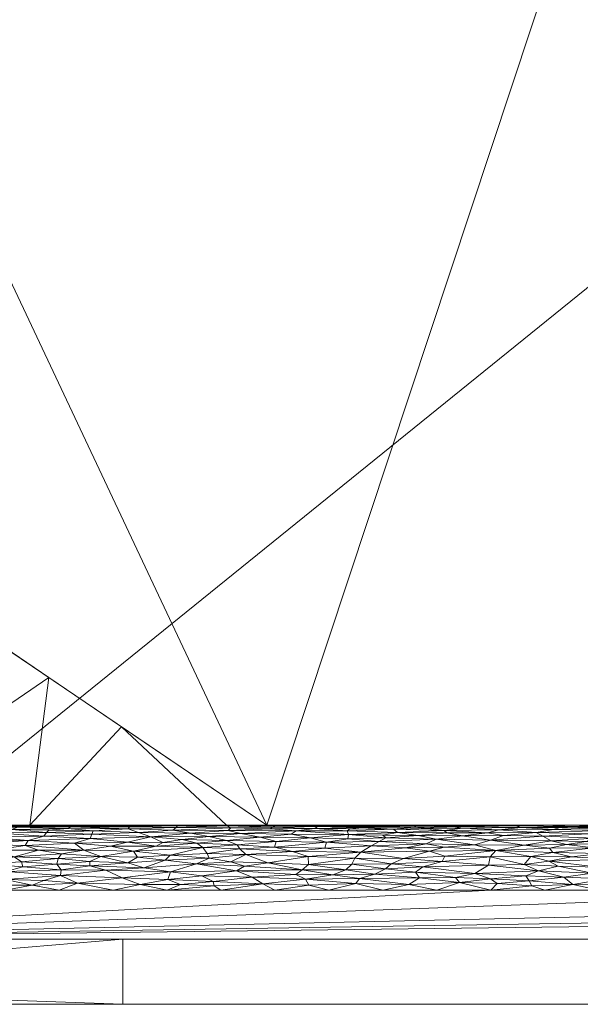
# Model space of a CAD drawing. Header units: millimetres. Extents: x -300 to 300, y 0 to 450.
# Tile 7 of 256: x -266 to -249, y 0 to 30. Entities that reach past the tile are written whole.
import ezdxf

# ---------------------------------------------------------------- set-up
doc = ezdxf.new("R2010")
doc.units = ezdxf.units.MM
doc.layers.add('A-GENM', color=13, linetype='Continuous')

# ---------------------------------------------------------------- blocks, each defined once
blk = doc.blocks.new('MODEL_CCAS0420-1080410R0 - MODEL_CCAS0420-1080410R0-453240-Preview')
at = {"layer": 'A-GENM', "lineweight": 9}
mesh = blk.add_polyface(dxfattribs=at)
corners = [(-296.159, -20, -110), (-295.657, -15.55, -110), (-294.177, -11.323, -110), (-291.793, -7.531, -110), (-288.625, -4.364, -110), (-284.831, -1.981, -110), (-280.602, -0.502, -110), (-276.147, 0, -110), (276.147, 0, -110), (280.596, -0.501, -110), (284.825, -1.978, -110), (288.619, -4.359, -110), (291.788, -7.525, -110), (294.174, -11.316, -110), (295.656, -15.545, -110), (296.159, -20, -110), (296.159, -426.171, -110), (295.658, -430.617, -110), (294.182, -434.842, -110), (291.802, -438.632, -110), (288.638, -441.797, -110), (284.848, -444.179, -110), (280.622, -445.657, -110), (276.171, -446.159, -110), (-276.171, -446.159, -110), (-280.617, -445.658, -110), (-284.842, -444.182, -110), (-288.632, -441.802, -110), (-291.797, -438.638, -110), (-294.179, -434.848, -110), (-295.657, -430.622, -110), (-296.159, -426.171, -110)]
mesh.append_faces([[corners[k] for k in face] for face in [(15, 12, 13, 14)]], dxfattribs={"vtx0": -1})
mesh.append_faces([[corners[k] for k in face] for face in [(16, 8, 15)]], dxfattribs={"vtx0": -1, "vtx1": -1})
mesh.append_faces([[corners[k] for k in face] for face in [(24, 31, 7, 8)]], dxfattribs={"vtx0": -1, "vtx1": -1, "vtx3": -1})
mesh.append_faces([[corners[k] for k in face] for face in [(31, 24, 25, 30), (18, 21, 22, 17), (17, 22, 23, 16)]], dxfattribs={"vtx0": -1, "vtx2": -1})
mesh.append_faces([[corners[k] for k in face] for face in [(0, 3, 4, 5), (0, 5, 6, 7)]], dxfattribs={"vtx0": -1, "vtx3": -1})
mesh.append_faces([[corners[k] for k in face] for face in [(28, 29, 27)]], dxfattribs={"vtx1": -1})
mesh.append_faces([[corners[k] for k in face] for face in [(25, 26, 30), (11, 12, 15, 10), (9, 10, 15, 8), (31, 0, 7)]], dxfattribs={"vtx1": -1, "vtx2": -1})
mesh.append_faces([[corners[k] for k in face] for face in [(23, 24, 8, 16)]], dxfattribs={"vtx1": -1, "vtx2": -1, "vtx3": -1})
mesh.append_faces([[corners[k] for k in face] for face in [(26, 27, 29, 30)]], dxfattribs={"vtx1": -1, "vtx3": -1})
mesh.append_faces([[corners[k] for k in face] for face in [(19, 20, 21, 18)]], dxfattribs={"vtx2": -1})
mesh.append_faces([[corners[k] for k in face] for face in [(0, 1, 2, 3)]], dxfattribs={"vtx3": -1})
mesh = blk.add_polyface(dxfattribs=at)
corners = [(279.918, 0, -2), (278.032, 0, -56), (276.147, 0, -110), (-276.147, 0, -110), (-278.032, 0, -56), (-279.918, 0, -2), (0, 0, -2)]
mesh.append_faces([[corners[k] for k in face] for face in [(6, 3, 4, 5)]], dxfattribs={"vtx0": -1})
mesh.append_faces([[corners[k] for k in face] for face in [(3, 6, 2)]], dxfattribs={"vtx0": -1, "vtx1": -1})
mesh.append_faces([[corners[k] for k in face] for face in [(1, 2, 6, 0)]], dxfattribs={"vtx1": -1})
mesh = blk.add_polyface(dxfattribs=at)
corners = [(279.918, 0, -2), (0, 0, -2), (-279.918, 0, -2), (-279.918, -0.586, -0.586), (-279.918, -2), (0, -2), (279.918, -2), (279.918, -0.586, -0.586), (-146.072, 0, -2), (-139.959, -2), (-209.938, -2), (-246.456, -2), (-73.036, 0, -2), (-212.995, 0, -2), (-69.979, -2), (-246.456, 0, -2), (146.072, -2), (139.959, 0, -2), (209.938, 0, -2), (246.456, 0, -2), (73.036, -2), (212.995, -2), (69.979, 0, -2), (246.456, -2), (-36.518, 0, -2), (-34.99, -2), (-52.485, -2), (34.99, 0, -2), (36.518, -2), (18.259, -2), (-263.187, -2), (-109.554, 0, -2), (-104.969, -2), (-122.464, -2), (263.187, 0, -2), (104.969, 0, -2), (109.554, -2), (91.295, -2), (-174.949, -2), (-179.533, 0, -2), (-162.803, 0, -2), (179.533, -2), (174.949, 0, -2), (192.444, 0, -2), (-157.454, -2), (-127.813, 0, -2), (-18.259, 0, -2), (-17.495, -2), (-229.726, 0, -2), (-228.197, -2), (229.726, -2), (228.197, 0, -2), (54.777, -2), (52.485, 0, -2), (-87.474, -2), (-91.295, 0, -2), (127.813, -2), (122.464, 0, -2), (-196.264, 0, -2), (-192.444, -2), (157.454, 0, -2), (162.803, -2), (-54.777, 0, -2), (17.495, 0, -2), (-263.187, 0, -2), (263.187, -2), (87.474, 0, -2), (196.264, -2)]
mesh.append_faces([[corners[k] for k in face] for face in [(44, 40, 38), (45, 33, 31), (46, 47, 1), (50, 51, 21), (52, 53, 28), (54, 55, 32), (56, 57, 36), (58, 59, 39), (60, 61, 42)]], dxfattribs={"vtx0": -1, "vtx1": -1})
mesh.append_faces([[corners[k] for k in face] for face in [(34, 65, 7), (30, 64, 3)]], dxfattribs={"vtx0": -1, "vtx1": -1, "vtx2": -1})
mesh.append_faces([[corners[k] for k in face] for face in [(5, 63, 1, 47), (42, 61, 41, 43), (19, 23, 65, 34), (32, 55, 31, 33), (28, 53, 27, 29), (39, 59, 38, 40), (36, 57, 35, 37), (21, 51, 18, 67), (63, 5, 29, 27), (67, 18, 43, 41), (37, 35, 66)]], dxfattribs={"vtx0": -1, "vtx2": -1})
mesh.append_faces([[corners[k] for k in face] for face in [(2, 3, 64)]], dxfattribs={"vtx1": -1})
mesh.append_faces([[corners[k] for k in face] for face in [(25, 47, 46, 24), (9, 33, 45, 8), (8, 40, 44, 9), (49, 10, 13, 48), (11, 49, 48, 15), (19, 51, 50, 23), (20, 37, 66, 22), (26, 25, 24, 62), (14, 26, 62, 12), (22, 53, 52, 20), (30, 11, 15, 64), (12, 55, 54, 14), (17, 57, 56, 16), (10, 59, 58, 13), (16, 61, 60, 17)]], dxfattribs={"vtx1": -1, "vtx3": -1})
mesh.append_faces([[corners[k] for k in face] for face in [(3, 4, 30), (65, 6, 7), (7, 0, 34)]], dxfattribs={"vtx2": -1})
mesh = blk.add_polyface(dxfattribs=at)
corners = [(-279.918, -2), (-292.651, -7.27), (-297.929, -20), (-297.929, -224.97), (-297.929, -429.94), (-292.661, -442.661), (-279.94, -447.929), (0, -447.929), (279.94, -447.929), (292.661, -442.661), (297.929, -429.94), (297.929, -224.97), (297.929, -20), (292.651, -7.27), (279.918, -2), (0, -2), (0, -3.5), (13.257, -3.5), (26.515, -3.5), (39.772, -3.5), (53.029, -3.5), (66.287, -3.5), (79.544, -3.5), (92.801, -3.5), (106.059, -3.5), (119.316, -3.5), (132.573, -3.5), (145.831, -3.5), (159.088, -3.5), (172.345, -3.5), (185.603, -3.5), (198.86, -3.5), (212.117, -3.5), (225.375, -3.5), (238.632, -3.5), (251.889, -3.5), (265.147, -3.5), (278.404, -3.5), (291.028, -7.487), (296.497, -19.511), (296.5, -32.769), (296.5, -46.026), (296.5, -59.283), (296.5, -72.541), (296.5, -85.798), (296.5, -99.055), (296.5, -112.313), (296.5, -125.57), (296.5, -138.827), (296.5, -152.085), (296.5, -165.342), (296.5, -178.599), (296.5, -191.857), (296.5, -205.114), (296.5, -218.371), (296.5, -231.629), (296.5, -244.886), (296.5, -258.143), (296.499, -271.401), (296.499, -284.658), (296.499, -297.915), (296.499, -311.173), (296.499, -324.43), (296.499, -337.687), (296.5, -350.945), (296.5, -364.202), (296.5, -377.459), (296.5, -390.717), (296.5, -403.974), (296.5, -417.231), (296.497, -430.489), (291.028, -442.513), (278.404, -446.5), (265.147, -446.5), (251.889, -446.5), (238.632, -446.5), (225.375, -446.5), (212.117, -446.5), (198.86, -446.5), (185.603, -446.5), (172.345, -446.5), (159.088, -446.5), (145.831, -446.5), (132.573, -446.5), (119.316, -446.5), (106.059, -446.5), (92.801, -446.5), (79.544, -446.5), (66.287, -446.5), (53.029, -446.5), (39.772, -446.5), (26.515, -446.5), (13.257, -446.5), (0, -446.5), (-12.926, -446.5), (-25.852, -446.5), (-38.777, -446.5), (-51.703, -446.5), (-64.629, -446.5), (-77.555, -446.5), (-90.48, -446.5), (-103.406, -446.5), (-116.332, -446.5), (-129.258, -446.5), (-142.183, -446.5), (-155.109, -446.5), (-168.035, -446.5), (-180.961, -446.5), (-193.887, -446.5), (-206.812, -446.5), (-219.738, -446.5), (-232.664, -446.5), (-245.59, -446.5), (-258.515, -446.5), (-271.441, -446.5), (-284.356, -445.968), (-294.544, -438.124), (-296.5, -425.35), (-296.5, -412.424), (-296.5, -399.498), (-296.5, -386.572), (-296.5, -373.646), (-296.5, -360.721), (-296.5, -347.795), (-296.499, -334.869), (-296.499, -321.943), (-296.499, -309.018), (-296.499, -296.092), (-296.499, -283.166), (-296.499, -270.24), (-296.5, -257.315), (-296.5, -244.389), (-296.5, -231.463), (-296.5, -218.537), (-296.5, -205.611), (-296.5, -192.686), (-296.5, -179.76), (-296.5, -166.834), (-296.5, -153.908), (-296.5, -140.983), (-296.5, -128.057), (-296.5, -115.131), (-296.5, -102.205), (-296.5, -89.28), (-296.5, -76.354), (-296.5, -63.428), (-296.5, -50.502), (-296.5, -37.576), (-296.5, -24.651), (-294.544, -11.876), (-284.356, -4.032), (-271.441, -3.5), (-258.515, -3.5), (-245.59, -3.5), (-232.664, -3.5), (-219.738, -3.5), (-206.812, -3.5), (-193.887, -3.5), (-180.961, -3.5), (-168.035, -3.5), (-155.109, -3.5), (-142.183, -3.5), (-129.258, -3.5), (-116.332, -3.5), (-103.406, -3.5), (-90.48, -3.5), (-77.555, -3.5), (-64.629, -3.5), (-51.703, -3.5), (-38.777, -3.5), (-25.852, -3.5), (-12.926, -3.5), (-294.538, -438.129), (-294.547, -438.108)]
mesh.append_faces([[corners[k] for k in face] for face in [(116, 172, 173)]])
mesh.append_faces([[corners[k] for k in face] for face in [(118, 4, 117), (6, 115, 5), (115, 6, 114), (7, 104, 6), (1, 150, 0), (151, 0, 150)]], dxfattribs={"vtx0": -1, "vtx1": -1})
mesh.append_faces([[corners[k] for k in face] for face in [(4, 124, 125), (7, 99, 100), (2, 148, 149), (149, 1, 2), (2, 141, 142), (0, 151, 152), (0, 160, 161, 15), (15, 165, 166), (15, 170, 171), (8, 81, 82, 7), (8, 72, 73), (11, 61, 62, 10), (12, 46, 47, 11), (38, 13, 14, 37), (13, 38, 39, 12)]], dxfattribs={"vtx0": -1, "vtx2": -1})
mesh.append_faces([[corners[k] for k in face] for face in [(4, 118, 119, 120), (4, 120, 121, 122), (3, 128, 129, 130), (3, 130, 131, 132), (3, 138, 139, 140), (0, 154, 155, 156), (0, 156, 157, 158), (15, 161, 162, 163), (15, 163, 164, 165), (8, 73, 74, 75), (7, 86, 87, 88), (7, 83, 84, 85), (10, 68, 69, 70), (11, 55, 56, 57), (14, 28, 29, 30), (14, 32, 33, 34), (15, 19, 20, 21), (12, 44, 45, 46), (11, 49, 50, 51), (11, 47, 48, 49), (12, 39, 40, 41)]], dxfattribs={"vtx0": -1, "vtx3": -1})
mesh.append_faces([[corners[k] for k in face] for face in [(123, 124, 4, 122), (127, 128, 3, 126), (113, 114, 6, 112), (111, 112, 6, 110), (109, 110, 6, 108), (107, 108, 6, 106), (96, 97, 7, 95), (105, 106, 6, 104), (103, 104, 7, 102), (101, 102, 7, 100), (98, 99, 7, 97), (94, 95, 7, 93), (135, 136, 3, 134), (137, 138, 3, 136), (133, 134, 3, 132), (145, 146, 2, 144), (147, 148, 2, 146), (143, 144, 2, 142), (149, 150, 1), (153, 154, 0, 152), (159, 160, 0, 158), (169, 170, 15, 168), (167, 168, 15, 166), (78, 79, 8, 77), (80, 81, 8, 79), (76, 77, 8, 75), (91, 92, 7, 90), (89, 90, 7, 88), (85, 86, 7), (82, 83, 7), (67, 68, 10, 66), (65, 66, 10, 64), (60, 61, 11, 59), (58, 59, 11, 57), (63, 64, 10, 62), (54, 55, 11, 53), (26, 27, 15, 25), (31, 32, 14, 30), (16, 17, 15, 171), (18, 19, 15, 17), (24, 25, 15, 23), (22, 23, 15, 21), (34, 35, 14), (52, 53, 11, 51), (36, 37, 14, 35), (42, 43, 12, 41), (43, 44, 12), (92, 93, 7)]], dxfattribs={"vtx1": -1, "vtx2": -1})
mesh.append_faces([[corners[k] for k in face] for face in [(3, 4, 125, 126), (2, 3, 140, 141), (71, 72, 8, 9), (70, 71, 9, 10), (27, 28, 14, 15)]], dxfattribs={"vtx1": -1, "vtx3": -1})
mesh.append_faces([[corners[k] for k in face] for face in [(4, 173, 117), (115, 172, 5)]], dxfattribs={"vtx2": -1})
mesh = blk.add_polyface(dxfattribs=at)
corners = [(249.568, -4.902, -0.574), (248.959, -4.993, -0.669), (250.037, -5.02, -0.699), (247.747, -3.667, -0.008), (249.368, -3.675, -0.009), (248.575, -3.5), (250.425, -4.097, -0.097), (248.778, -4.029, -0.077), (249.824, -4.238, -0.148), (249.422, -5.46, -1.598), (248.666, -5.49, -1.802), (250.178, -5.494, -1.847), (248.609, -5.412, -1.413), (249.772, -5.424, -1.451), (249.959, -5.37, -1.289), (250.492, -5.278, -1.084), (248.381, -5.335, -1.203), (248.911, -5.233, -1.001), (250.086, -4.791, -0.474), (248.727, -4.798, -0.48), (249.406, -4.524, -0.288), (250.656, -4.537, -0.295), (250.107, -4.392, -0.217), (248.578, -4.212, -0.138), (248.188, -4.454, -0.249), (248.483, -4.631, -0.355), (249.646, -3.897, -0.044), (248.345, -3.852, -0.035), (247.34, -4.007, -0.071), (247.91, -5.5, -2), (249.422, -5.5, -2), (247.84, -5.458, -1.589), (250.288, -5.156, -0.878), (248.692, -5.099, -0.798), (247.908, -4.958, -0.63), (249.98, -4.66, -0.375), (250.863, -4.885, -0.557), (247.548, -5.187, -0.925), (250.232, -3.5), (250.706, -3.791, -0.024), (250.625, -3.64, -0.006), (250.968, -5.428, -1.465)]
mesh.append_faces([[corners[k] for k in face] for face in [(0, 1, 2), (3, 4, 5), (6, 7, 8), (9, 10, 11), (12, 13, 14), (9, 13, 12), (14, 15, 16), (15, 17, 16), (0, 18, 19), (20, 21, 22), (23, 24, 22), (20, 24, 25), (7, 26, 27), (7, 27, 28), (10, 9, 31), (10, 30, 11), (14, 16, 12), (15, 32, 17), (33, 17, 32), (2, 33, 32), (31, 9, 12), (1, 0, 34), (25, 19, 35), (2, 36, 0), (33, 37, 17), (20, 25, 35), (21, 20, 35), (24, 20, 22), (27, 26, 4), (27, 4, 3), (7, 28, 23), (8, 7, 23), (6, 26, 7), (4, 26, 39), (4, 40, 38), (18, 0, 36), (34, 0, 19), (19, 18, 35), (34, 33, 1), (33, 2, 1), (23, 22, 8), (9, 41, 13)]], dxfattribs={"vtx0": -1, "vtx1": -1, "vtx2": -1})
mesh.append_faces([[corners[k] for k in face] for face in [(10, 29, 30)]], dxfattribs={"vtx0": -1, "vtx2": -1})
mesh.append_faces([[corners[k] for k in face] for face in [(38, 5, 4)]], dxfattribs={"vtx1": -1, "vtx2": -1})
mesh = blk.add_polyface(dxfattribs=at)
corners = [(253.029, -5.452, -1.565), (250.968, -5.428, -1.465), (251.118, -5.479, -1.706), (250.86, -4.29, -0.17), (251.905, -4.523, -0.287), (251.963, -4.27, -0.161), (251.902, -3.856, -0.035), (251.694, -3.708, -0.012), (250.706, -3.791, -0.024), (250.037, -5.02, -0.699), (250.288, -5.156, -0.878), (251.902, -5.035, -0.717), (250.812, -3.947, -0.055), (249.646, -3.897, -0.044), (250.178, -5.494, -1.847), (249.422, -5.5, -2), (250.934, -5.5, -2), (250.863, -4.885, -0.557), (252.386, -4.896, -0.568), (251.738, -4.724, -0.421), (250.425, -4.097, -0.097), (252.374, -4.013, -0.072), (249.824, -4.238, -0.148), (250.086, -4.791, -0.474), (249.98, -4.66, -0.375), (250.625, -3.64, -0.006), (249.368, -3.675, -0.009), (250.492, -5.278, -1.084), (251.987, -5.266, -1.061), (251.503, -5.183, -0.92), (252.751, -5.407, -1.396), (251.638, -5.352, -1.244), (249.959, -5.37, -1.289), (249.422, -5.46, -1.598), (251.428, -5.495, -1.859), (252.762, -5.174, -0.906), (253, -5.483, -1.737), (252.445, -5.5, -2), (250.656, -4.537, -0.295), (252.846, -3.742, -0.017), (251.889, -3.5), (250.232, -3.5), (250.107, -4.392, -0.217), (249.772, -5.424, -1.451)]
mesh.append_faces([[corners[k] for k in face] for face in [(0, 1, 2), (3, 4, 5), (6, 7, 8), (9, 10, 11), (12, 8, 13), (17, 11, 18), (18, 19, 17), (20, 5, 21), (22, 3, 20), (23, 19, 24), (12, 6, 8), (25, 26, 8), (17, 9, 11), (27, 28, 29), (1, 30, 31), (32, 1, 31), (1, 33, 2), (34, 2, 14), (14, 16, 34), (33, 14, 2), (27, 32, 31), (28, 27, 31), (10, 29, 11), (29, 28, 35), (36, 2, 34), (19, 38, 24), (38, 4, 3), (11, 29, 35), (27, 29, 10), (8, 7, 25), (20, 12, 13), (20, 21, 12), (12, 21, 6), (39, 40, 7), (40, 25, 7), (19, 4, 38), (19, 23, 17), (3, 22, 42), (3, 42, 38), (20, 3, 5), (32, 43, 1)]], dxfattribs={"vtx0": -1, "vtx1": -1, "vtx2": -1})
mesh.append_faces([[corners[k] for k in face] for face in [(14, 15, 16), (34, 16, 37), (25, 40, 41)]], dxfattribs={"vtx0": -1, "vtx2": -1})
mesh = blk.add_polyface(dxfattribs=at)
corners = [(253.387, -4.378, -0.21), (251.905, -4.523, -0.287), (253.304, -4.549, -0.303), (253.319, -5.334, -1.202), (252.751, -5.407, -1.396), (253.831, -5.391, -1.349), (254.12, -5.184, -0.92), (252.762, -5.174, -0.906), (253.238, -5.258, -1.046), (253, -5.483, -1.737), (253.029, -5.452, -1.565), (251.118, -5.479, -1.706), (251.987, -5.266, -1.061), (251.963, -4.27, -0.161), (253.979, -4.217, -0.14), (252.374, -4.013, -0.072), (254.569, -4.473, -0.259), (253.323, -4.822, -0.501), (254.508, -4.807, -0.487), (253.772, -4.704, -0.406), (253.566, -5.068, -0.758), (251.638, -5.352, -1.244), (254.229, -5.433, -1.485), (251.428, -5.495, -1.859), (252.445, -5.5, -2), (251.902, -5.035, -0.717), (252.386, -4.896, -0.568), (254.407, -3.678, -0.009), (253.547, -3.5), (252.846, -3.742, -0.017), (251.889, -3.5), (254.076, -3.882, -0.041), (252.971, -3.894, -0.043), (251.902, -3.856, -0.035), (254.199, -4.051, -0.083), (253.957, -5.5, -2), (254.316, -5.495, -1.851), (254.757, -5.278, -1.085), (253.878, -4.929, -0.6), (250.968, -5.428, -1.465), (254.19, -5.477, -1.694), (251.694, -3.708, -0.012), (251.738, -4.724, -0.421)]
mesh.append_faces([[corners[k] for k in face] for face in [(35, 36, 24)]], dxfattribs={"vtx0": -1, "vtx1": -1})
mesh.append_faces([[corners[k] for k in face] for face in [(0, 1, 2), (3, 4, 5), (6, 7, 8), (9, 10, 11), (8, 12, 3), (13, 14, 15), (16, 0, 2), (17, 18, 19), (16, 2, 19), (7, 6, 20), (12, 8, 7), (3, 21, 4), (5, 4, 22), (23, 24, 9), (10, 22, 4), (20, 25, 7), (25, 20, 26), (27, 28, 29), (3, 12, 21), (27, 29, 31), (32, 29, 33), (34, 15, 14), (3, 37, 8), (20, 38, 26), (10, 4, 39), (10, 9, 40), (33, 29, 41), (32, 33, 15), (34, 32, 15), (29, 32, 31), (38, 17, 26), (19, 2, 42), (42, 26, 17), (34, 31, 32), (42, 2, 1), (14, 13, 0), (1, 0, 13), (22, 10, 40), (9, 24, 36), (9, 36, 40), (42, 17, 19), (38, 18, 17)]], dxfattribs={"vtx0": -1, "vtx1": -1, "vtx2": -1})
mesh.append_faces([[corners[k] for k in face] for face in [(28, 30, 29)]], dxfattribs={"vtx1": -1, "vtx2": -1})
mesh = blk.add_polyface(dxfattribs=at)
corners = [(255.846, -5.426, -1.459), (254.229, -5.433, -1.485), (255.162, -5.459, -1.596), (254.19, -5.477, -1.694), (254.316, -5.495, -1.851), (255.324, -5.485, -1.756), (256.222, -5.383, -1.325), (254.879, -5.371, -1.292), (254.569, -4.473, -0.259), (253.772, -4.704, -0.406), (255.88, -4.672, -0.383), (254.076, -3.882, -0.041), (255.922, -3.858, -0.036), (254.407, -3.678, -0.009), (255.321, -4.993, -0.669), (255.112, -5.109, -0.812), (256.279, -5.076, -0.768), (254.12, -5.184, -0.92), (255.201, -5.195, -0.938), (256.157, -4.296, -0.172), (255.122, -4.157, -0.118), (254.952, -4.308, -0.178), (256.068, -4.481, -0.263), (255.455, -3.998, -0.068), (254.199, -4.051, -0.083), (256.296, -5.326, -1.184), (256.258, -5.215, -0.971), (254.757, -5.278, -1.085), (253.319, -5.334, -1.202), (255.469, -5.5, -2), (253.831, -5.391, -1.349), (256.033, -3.708, -0.012), (255.204, -3.5), (253.547, -3.5), (253.238, -5.258, -1.046), (253.566, -5.068, -0.758), (253.979, -4.217, -0.14), (254.508, -4.807, -0.487), (256.34, -4.128, -0.108), (253.387, -4.378, -0.21), (255.567, -4.865, -0.538), (253.878, -4.929, -0.6), (253.957, -5.5, -2)]
mesh.append_faces([[corners[k] for k in face] for face in [(0, 1, 2), (3, 4, 5), (6, 7, 0), (8, 9, 10), (11, 12, 13), (14, 15, 16), (17, 18, 15), (19, 20, 21), (21, 22, 19), (23, 11, 24), (25, 26, 27), (7, 25, 27), (28, 7, 27), (7, 1, 0), (5, 2, 3), (4, 29, 5), (1, 7, 30), (23, 12, 11), (13, 31, 32), (26, 18, 27), (27, 17, 34), (15, 14, 35), (15, 35, 17), (20, 24, 36), (27, 18, 17), (26, 15, 18), (37, 10, 9), (23, 24, 20), (20, 36, 21), (23, 20, 38), (39, 21, 36), (22, 21, 8), (12, 31, 13), (21, 39, 8), (10, 22, 8), (40, 41, 14), (35, 14, 41), (3, 2, 1), (28, 30, 7), (37, 41, 40), (10, 37, 40)]], dxfattribs={"vtx0": -1, "vtx1": -1, "vtx2": -1})
mesh.append_faces([[corners[k] for k in face] for face in [(13, 32, 33), (4, 42, 29)]], dxfattribs={"vtx0": -1, "vtx2": -1})
mesh = blk.add_polyface(dxfattribs=at)
corners = [(256.296, -5.326, -1.184), (257.869, -5.324, -1.178), (256.258, -5.215, -0.971), (257.212, -5.454, -1.57), (258.606, -5.439, -1.51), (257.295, -5.396, -1.364), (255.567, -4.865, -0.538), (256.988, -4.795, -0.477), (255.88, -4.672, -0.383), (255.122, -4.157, -0.118), (256.157, -4.296, -0.172), (256.34, -4.128, -0.108), (257.482, -4.293, -0.171), (255.162, -5.459, -1.596), (256.969, -5.488, -1.777), (257.684, -4.127, -0.108), (257.481, -3.66, -0.007), (258.518, -3.5), (256.861, -3.5), (256.937, -4.981, -0.655), (257.433, -5.112, -0.816), (258.478, -5, -0.676), (256.222, -5.383, -1.325), (255.846, -5.426, -1.459), (256.737, -3.969, -0.061), (255.455, -3.998, -0.068), (256.033, -3.708, -0.012), (257.575, -3.842, -0.033), (257.497, -4.536, -0.295), (256.068, -4.481, -0.263), (257.976, -4.687, -0.394), (258.023, -5.223, -0.985), (256.279, -5.076, -0.768), (255.321, -4.993, -0.669), (258.492, -5.477, -1.697), (257.876, -3.983, -0.064), (255.204, -3.5), (255.922, -3.858, -0.036), (256.98, -5.5, -2), (258.014, -5.495, -1.86), (258.527, -4.827, -0.504), (255.112, -5.109, -0.812), (254.879, -5.371, -1.292), (255.324, -5.485, -1.756), (255.469, -5.5, -2)]
mesh.append_faces([[corners[k] for k in face] for face in [(38, 14, 44)]], dxfattribs={"vtx0": -1, "vtx1": -1})
mesh.append_faces([[corners[k] for k in face] for face in [(0, 1, 2), (3, 4, 5), (6, 7, 8), (9, 10, 11), (12, 11, 10), (3, 13, 14), (15, 11, 12), (19, 20, 21), (5, 22, 23), (11, 24, 25), (16, 26, 27), (8, 28, 29), (8, 7, 30), (31, 2, 1), (32, 20, 19), (2, 31, 20), (19, 33, 32), (2, 20, 32), (0, 5, 1), (3, 5, 23), (3, 14, 34), (3, 23, 13), (35, 27, 24), (24, 37, 25), (38, 39, 14), (26, 16, 18), (7, 19, 40), (19, 7, 6), (8, 30, 28), (12, 10, 29), (15, 35, 24), (15, 24, 11), (37, 27, 26), (27, 37, 24), (12, 29, 28), (33, 19, 6), (2, 32, 41), (5, 0, 22), (42, 22, 0), (13, 43, 14), (14, 43, 44)]], dxfattribs={"vtx0": -1, "vtx1": -1, "vtx2": -1})
mesh.append_faces([[corners[k] for k in face] for face in [(16, 17, 18), (26, 18, 36)]], dxfattribs={"vtx0": -1, "vtx2": -1})
mesh = blk.add_polyface(dxfattribs=at)
corners = [(259.998, -5.473, -1.674), (258.492, -5.477, -1.697), (259.248, -5.495, -1.85), (259.413, -4.601, -0.335), (258.739, -4.346, -0.195), (257.497, -4.536, -0.295), (257.869, -5.324, -1.178), (258.652, -5.386, -1.334), (259.956, -5.332, -1.197), (259.569, -5.238, -1.01), (258.023, -5.223, -0.985), (258.974, -5.129, -0.839), (257.433, -5.112, -0.816), (258.492, -5.5, -2), (258.014, -5.495, -1.86), (256.98, -5.5, -2), (258.889, -3.698, -0.011), (257.575, -3.842, -0.033), (259.213, -3.902, -0.045), (259.874, -4.368, -0.205), (259.457, -4.236, -0.147), (257.684, -4.127, -0.108), (259.679, -4.895, -0.567), (259.6, -4.769, -0.456), (258.527, -4.827, -0.504), (257.976, -4.687, -0.394), (257.876, -3.983, -0.064), (259.694, -4.094, -0.097), (257.482, -4.293, -0.171), (258.478, -5, -0.676), (260.002, -5.027, -0.708), (256.937, -4.981, -0.655), (258.606, -5.439, -1.51), (257.212, -5.454, -1.57), (256.969, -5.488, -1.777), (260.004, -5.5, -2), (259.876, -5.413, -1.414), (257.295, -5.396, -1.364), (260.419, -3.773, -0.021), (257.481, -3.66, -0.007), (258.518, -3.5), (260.175, -3.5), (256.988, -4.795, -0.477)]
mesh.append_faces([[corners[k] for k in face] for face in [(13, 14, 15), (40, 16, 41)]], dxfattribs={"vtx0": -1, "vtx1": -1})
mesh.append_faces([[corners[k] for k in face] for face in [(0, 1, 2), (3, 4, 5), (6, 7, 8), (9, 10, 6), (11, 10, 9), (12, 10, 11), (16, 17, 18), (19, 20, 4), (4, 20, 21), (22, 23, 24), (3, 5, 25), (26, 27, 18), (5, 4, 28), (29, 11, 30), (11, 29, 12), (22, 29, 30), (24, 31, 29), (32, 33, 1), (13, 2, 14), (34, 14, 1), (32, 0, 36), (29, 22, 24), (7, 37, 32), (9, 6, 8), (0, 32, 1), (32, 36, 7), (8, 7, 36), (6, 37, 7), (25, 23, 3), (16, 18, 38), (16, 39, 17), (1, 14, 2), (40, 39, 16), (25, 42, 24), (25, 24, 23), (3, 19, 4), (21, 20, 27), (4, 21, 28), (27, 26, 21), (18, 17, 26)]], dxfattribs={"vtx0": -1, "vtx1": -1, "vtx2": -1})
mesh.append_faces([[corners[k] for k in face] for face in [(13, 35, 2)]], dxfattribs={"vtx1": -1, "vtx2": -1})
mesh = blk.add_polyface(dxfattribs=at)
corners = [(260.544, -5.15, -0.869), (262.328, -5.14, -0.855), (261.363, -5.055, -0.741), (259.213, -3.902, -0.045), (259.694, -4.094, -0.097), (260.758, -3.941, -0.054), (259.413, -4.601, -0.335), (260.541, -4.483, -0.264), (259.874, -4.368, -0.205), (260.734, -4.812, -0.491), (260.92, -4.942, -0.614), (262.17, -4.858, -0.532), (259.679, -4.895, -0.567), (261.721, -4.063, -0.087), (260.931, -4.312, -0.179), (260.382, -3.634, -0.005), (260.419, -3.773, -0.021), (261.423, -3.682, -0.01), (261.891, -4.422, -0.232), (261.734, -4.578, -0.321), (260.598, -4.625, -0.351), (260.002, -5.027, -0.708), (259.248, -5.495, -1.85), (260.76, -5.494, -1.839), (259.998, -5.473, -1.674), (261.515, -5.473, -1.674), (261.806, -3.831, -0.031), (259.876, -5.413, -1.414), (261.652, -5.346, -1.23), (259.956, -5.332, -1.197), (261.11, -5.254, -1.039), (261.551, -5.422, -1.444), (259.569, -5.238, -1.01), (258.974, -5.129, -0.839), (260.004, -5.5, -2), (261.515, -5.5, -2), (261.963, -4.971, -0.645), (259.6, -4.769, -0.456), (258.889, -3.698, -0.011), (261.832, -3.5), (260.175, -3.5), (259.457, -4.236, -0.147)]
mesh.append_faces([[corners[k] for k in face] for face in [(0, 1, 2), (3, 4, 5), (6, 7, 8), (9, 10, 11), (9, 12, 10), (13, 4, 14), (15, 16, 17), (18, 7, 19), (7, 20, 19), (10, 21, 2), (22, 23, 24), (25, 24, 23), (26, 17, 16), (27, 28, 29), (0, 2, 21), (29, 28, 30), (31, 28, 27), (32, 29, 30), (24, 31, 27), (30, 0, 32), (32, 0, 33), (1, 0, 30), (33, 0, 21), (23, 22, 34), (31, 24, 25), (36, 10, 2), (9, 37, 12), (21, 10, 12), (20, 37, 9), (5, 26, 16), (3, 5, 16), (4, 13, 5), (15, 38, 16), (39, 15, 17), (38, 15, 40), (7, 18, 14), (8, 7, 14), (20, 7, 6), (37, 20, 6), (9, 19, 20), (41, 14, 4), (14, 41, 8)]], dxfattribs={"vtx0": -1, "vtx1": -1, "vtx2": -1})
mesh.append_faces([[corners[k] for k in face] for face in [(23, 34, 35), (15, 39, 40)]], dxfattribs={"vtx0": -1, "vtx2": -1})
mesh = blk.add_polyface(dxfattribs=at)
corners = [(260.931, -4.312, -0.179), (261.891, -4.422, -0.232), (262.545, -4.192, -0.13), (264.103, -5.325, -1.181), (262.71, -5.274, -1.076), (263.027, -5.388, -1.339), (264.198, -4.247, -0.152), (263.034, -4.344, -0.194), (262.737, -4.515, -0.282), (263.207, -3.884, -0.041), (262.661, -3.681, -0.009), (261.806, -3.831, -0.031), (262.17, -4.858, -0.532), (262.858, -4.701, -0.404), (260.734, -4.812, -0.491), (261.721, -4.063, -0.087), (263.716, -4.119, -0.105), (261.423, -3.682, -0.01), (260.758, -3.941, -0.054), (263.864, -4.533, -0.293), (261.652, -5.346, -1.23), (263.49, -3.5), (261.832, -3.5), (264.579, -3.721, -0.014), (261.551, -5.422, -1.444), (262.328, -5.14, -0.855), (264.196, -5.089, -0.785), (263.046, -4.979, -0.653), (261.11, -5.254, -1.039), (262.984, -5.449, -1.55), (260.76, -5.494, -1.839), (262.274, -5.494, -1.839), (261.515, -5.473, -1.674), (264.136, -5.22, -0.98), (262.96, -5.479, -1.708), (261.515, -5.5, -2), (263.027, -5.5, -2), (263.638, -5.495, -1.85), (264.198, -5.477, -1.693), (261.963, -4.971, -0.645), (260.92, -4.942, -0.614), (263.567, -4.85, -0.525), (261.734, -4.578, -0.321), (261.363, -5.055, -0.741)]
mesh.append_faces([[corners[k] for k in face] for face in [(0, 1, 2), (3, 4, 5), (6, 2, 7), (8, 7, 1), (9, 10, 11), (12, 13, 14), (7, 2, 1), (15, 16, 9), (17, 11, 10), (18, 15, 11), (13, 19, 8), (4, 20, 5), (23, 10, 9), (20, 24, 5), (25, 26, 27), (25, 28, 4), (5, 24, 29), (30, 31, 32), (25, 4, 33), (4, 28, 20), (31, 34, 32), (32, 29, 24), (35, 31, 30), (37, 31, 36), (29, 34, 38), (27, 39, 25), (12, 40, 39), (27, 41, 12), (41, 13, 12), (13, 42, 14), (15, 9, 11), (10, 22, 17), (25, 39, 43), (12, 39, 27), (16, 15, 2), (0, 2, 15), (8, 1, 42), (13, 8, 42), (7, 8, 19), (32, 34, 29), (37, 34, 31)]], dxfattribs={"vtx0": -1, "vtx1": -1, "vtx2": -1})
mesh.append_faces([[corners[k] for k in face] for face in [(10, 21, 22), (31, 35, 36)]], dxfattribs={"vtx0": -1, "vtx2": -1})
mesh = blk.add_polyface(dxfattribs=at)
corners = [(264.579, -3.721, -0.014), (263.49, -3.5), (262.661, -3.681, -0.009), (264.198, -5.477, -1.693), (265.675, -5.472, -1.665), (264.765, -5.446, -1.535), (263.207, -3.884, -0.041), (265.099, -3.951, -0.056), (265.611, -5.162, -0.887), (266.093, -5.026, -0.707), (264.196, -5.089, -0.785), (263.027, -5.388, -1.339), (262.984, -5.449, -1.55), (264.676, -4.942, -0.614), (262.328, -5.14, -0.855), (264.136, -5.22, -0.98), (264.198, -4.247, -0.152), (265.087, -4.132, -0.109), (263.716, -4.119, -0.105), (263.034, -4.344, -0.194), (264.199, -4.387, -0.214), (265.147, -3.5), (264.539, -5.5, -2), (265.067, -5.494, -1.836), (263.638, -5.495, -1.85), (264.385, -4.727, -0.424), (263.567, -4.85, -0.525), (266.185, -4.869, -0.542), (263.046, -4.979, -0.653), (265.538, -5.278, -1.085), (264.103, -5.325, -1.181), (264.885, -5.396, -1.362), (265.463, -5.347, -1.232), (262.96, -5.479, -1.708), (262.71, -5.274, -1.076), (262.858, -4.701, -0.404), (263.864, -4.533, -0.293), (265.774, -4.727, -0.423), (265.076, -4.617, -0.346), (265.173, -4.476, -0.261), (263.027, -5.5, -2), (266.05, -5.5, -2), (265.975, -3.654, -0.007), (265.618, -3.799, -0.025), (265.22, -4.305, -0.176), (262.545, -4.192, -0.13)]
mesh.append_faces([[corners[k] for k in face] for face in [(0, 1, 2), (3, 4, 5), (0, 6, 7), (8, 9, 10), (5, 11, 12), (9, 13, 10), (14, 15, 10), (16, 17, 18), (7, 6, 18), (19, 20, 16), (22, 23, 24), (25, 26, 13), (25, 13, 27), (10, 13, 28), (10, 15, 8), (29, 8, 15), (30, 31, 32), (15, 30, 29), (33, 24, 3), (34, 30, 15), (11, 31, 30), (12, 3, 5), (13, 26, 28), (35, 26, 25), (35, 25, 36), (25, 37, 38), (36, 39, 20), (24, 23, 3), (4, 3, 23), (5, 31, 11), (0, 42, 21), (0, 7, 43), (44, 20, 39), (36, 25, 38), (7, 18, 17), (16, 20, 44), (36, 20, 19), (17, 16, 44), (16, 18, 45), (36, 38, 39), (30, 32, 29)]], dxfattribs={"vtx0": -1, "vtx1": -1, "vtx2": -1})
mesh.append_faces([[corners[k] for k in face] for face in [(0, 21, 1), (24, 40, 22), (23, 22, 41)]], dxfattribs={"vtx0": -1, "vtx2": -1})
mesh = blk.add_polyface(dxfattribs=at)
corners = [(266.603, -5.362, -1.269), (264.885, -5.396, -1.362), (266.412, -5.436, -1.499), (264.676, -4.942, -0.614), (266.093, -5.026, -0.707), (266.185, -4.869, -0.542), (266.3, -4.376, -0.209), (266.529, -4.523, -0.287), (267.426, -4.316, -0.181), (267.323, -5.133, -0.846), (265.611, -5.162, -0.887), (265.538, -5.278, -1.085), (267.161, -5.262, -1.053), (267.126, -5.487, -1.775), (265.067, -5.494, -1.836), (266.05, -5.5, -2), (267.75, -4.911, -0.583), (266.804, -3.826, -0.03), (266.787, -4.079, -0.092), (267.943, -4.004, -0.07), (265.087, -4.132, -0.109), (265.22, -4.305, -0.176), (266.264, -4.222, -0.142), (265.099, -3.951, -0.056), (267.162, -4.731, -0.426), (268.405, -4.565, -0.312), (265.147, -3.5), (265.975, -3.654, -0.007), (266.804, -3.5), (265.774, -4.727, -0.423), (264.385, -4.727, -0.424), (265.173, -4.476, -0.261), (265.618, -3.799, -0.025), (267.914, -5.034, -0.716), (268.06, -5.41, -1.405), (265.463, -5.347, -1.232), (267.682, -5.455, -1.579), (265.675, -5.472, -1.665), (264.765, -5.446, -1.535), (267.397, -3.659, -0.007), (264.579, -3.721, -0.014), (265.076, -4.617, -0.346), (267.562, -5.5, -2)]
mesh.append_faces([[corners[k] for k in face] for face in [(26, 27, 28), (42, 13, 15)]], dxfattribs={"vtx0": -1, "vtx1": -1})
mesh.append_faces([[corners[k] for k in face] for face in [(0, 1, 2), (3, 4, 5), (6, 7, 8), (9, 4, 10), (10, 11, 12), (13, 14, 15), (16, 5, 4), (17, 18, 19), (20, 21, 22), (23, 18, 17), (6, 22, 21), (24, 25, 7), (29, 30, 5), (6, 21, 31), (27, 32, 17), (5, 16, 24), (33, 4, 9), (29, 5, 24), (9, 10, 12), (0, 12, 11), (0, 2, 34), (11, 35, 0), (36, 34, 2), (37, 13, 36), (13, 37, 14), (38, 2, 1), (2, 38, 37), (28, 27, 39), (32, 27, 40), (17, 39, 27), (24, 7, 29), (7, 31, 41), (23, 17, 32), (22, 8, 18), (7, 6, 31), (8, 22, 6), (20, 18, 23), (18, 20, 22), (7, 41, 29), (4, 33, 16), (1, 0, 35), (37, 36, 2)]], dxfattribs={"vtx0": -1, "vtx1": -1, "vtx2": -1})
mesh = blk.add_polyface(dxfattribs=at)
corners = [(0, -113.079, -5), (74.359, -113.079, -5), (148.718, -113.079, -5), (223.077, -113.079, -5), (294.5, -132.968, -5), (294.499, -81.318, -5), (294.499, -29.667, -5), (258.762, -5.5, -5), (206.609, -5.5, -5), (154.956, -5.5, -5), (103.303, -5.5, -5), (51.652, -5.5, -5), (0, -5.5, -5), (-59.752, -5.5, -5), (-119.504, -5.5, -5), (-179.256, -5.5, -5), (-239.009, -5.5, -5), (-294.499, -25.775, -5), (-289.1, -8.453, -5), (-294.499, -73.214, -5), (-294.5, -132.968, -5), (-275.116, -113.088, -5), (-244.547, -113.079, -5), (-213.979, -113.079, -5), (-183.41, -113.079, -5), (-152.842, -113.079, -5), (-122.274, -113.079, -5), (-91.705, -113.079, -5), (-61.137, -113.079, -5), (-30.568, -113.079, -5), (-119.5, -65, -5), (-114.374, -52.626, -5), (-102, -47.5, -5), (-89.626, -52.626, -5), (-84.5, -65, -5), (-89.626, -77.374, -5), (-102, -82.5, -5), (-114.374, -77.374, -5), (17.5, -65, -5), (12.374, -77.374, -5), (0, -82.5, -5), (-12.374, -77.374, -5), (-17.5, -65, -5), (-12.374, -52.626, -5), (0, -47.5, -5), (12.374, -52.626, -5), (119.5, -65, -5), (114.374, -77.374, -5), (102, -82.5, -5), (89.626, -77.374, -5), (84.5, -65, -5), (89.626, -52.626, -5), (102, -47.5, -5), (114.374, -52.626, -5), (-290.42, -24.284, -5)]
mesh.append_faces([[corners[k] for k in face] for face in [(18, 17, 54)]])
mesh.append_faces([[corners[k] for k in face] for face in [(32, 14, 31), (42, 29, 41), (50, 1, 49), (8, 3, 7), (53, 10, 52)]], dxfattribs={"vtx0": -1, "vtx1": -1})
mesh.append_faces([[corners[k] for k in face] for face in [(13, 34, 42, 43)]], dxfattribs={"vtx0": -1, "vtx1": -1, "vtx3": -1})
mesh.append_faces([[corners[k] for k in face] for face in [(30, 24, 25, 37), (16, 22, 23, 15), (35, 27, 28, 34), (37, 25, 26, 36), (36, 26, 27, 35), (31, 14, 15, 30), (13, 33, 34), (0, 40, 41, 29), (11, 50, 51, 10), (12, 44, 45, 11), (10, 51, 52)]], dxfattribs={"vtx0": -1, "vtx2": -1})
mesh.append_faces([[corners[k] for k in face] for face in [(19, 21, 22, 16), (15, 23, 24, 30), (11, 45, 38, 50)]], dxfattribs={"vtx0": -1, "vtx2": -1, "vtx3": -1})
mesh.append_faces([[corners[k] for k in face] for face in [(20, 21, 19)]], dxfattribs={"vtx1": -1})
mesh.append_faces([[corners[k] for k in face] for face in [(47, 48, 2)]], dxfattribs={"vtx1": -1, "vtx2": -1})
mesh.append_faces([[corners[k] for k in face] for face in [(28, 29, 42, 34), (38, 39, 1, 50), (46, 47, 2, 9)]], dxfattribs={"vtx1": -1, "vtx2": -1, "vtx3": -1})
mesh.append_faces([[corners[k] for k in face] for face in [(13, 14, 32, 33), (12, 13, 43, 44), (39, 40, 0, 1), (48, 49, 1, 2), (2, 3, 8, 9), (53, 46, 9, 10)]], dxfattribs={"vtx1": -1, "vtx3": -1})
mesh.append_faces([[corners[k] for k in face] for face in [(16, 54, 19), (5, 6, 7)]], dxfattribs={"vtx2": -1})
mesh.append_faces([[corners[k] for k in face] for face in [(3, 4, 5, 7)]], dxfattribs={"vtx2": -1, "vtx3": -1})
mesh = blk.add_polyface(dxfattribs=at)
corners = [(265.463, -10.031, -5), (272.097, -5.5, -2), (266.05, -5.5, -2), (239.205, -5.5, -5), (235.817, -5.5, -2), (232.685, -5.5, -5), (206.609, -5.5, -5), (211.631, -5.5, -2), (205.584, -5.5, -2), (252.243, -5.5, -5), (247.91, -5.5, -2), (245.724, -5.5, -5), (253.957, -5.5, -2), (294.499, -29.667, -5), (294.499, -25.461, -2), (290.032, -26.646, -5), (278.144, -5.5, -2), (267.696, -11.542, -5), (272.164, -14.563, -5), (213.128, -5.5, -5), (217.677, -5.5, -2), (260.004, -5.5, -2), (263.229, -8.521, -5), (258.762, -5.5, -5), (223.724, -5.5, -2), (219.647, -5.5, -5), (226.166, -5.5, -5), (289.496, -8.773, -2), (276.631, -17.583, -5), (281.098, -20.604, -5), (283.82, -7.137, -2), (291.997, -14.093, -2), (285.565, -23.625, -5), (294.499, -19.412, -2), (229.771, -5.5, -2), (241.864, -5.5, -2), (244.887, -5.5, -2)]
mesh.append_faces([[corners[k] for k in face] for face in [(3, 4, 5), (9, 10, 11), (13, 14, 15), (21, 22, 2), (4, 3, 35), (20, 25, 24), (34, 5, 4), (33, 15, 14), (11, 35, 3), (27, 29, 31)]], dxfattribs={"vtx0": -1, "vtx1": -1})
mesh.append_faces([[corners[k] for k in face] for face in [(0, 1, 2), (6, 7, 8), (16, 17, 18), (19, 20, 7), (24, 25, 26), (27, 28, 29), (28, 27, 30), (31, 29, 32), (7, 6, 19), (2, 22, 0), (33, 32, 15), (26, 34, 24), (32, 33, 31), (17, 16, 1)]], dxfattribs={"vtx0": -1, "vtx2": -1})
mesh.append_faces([[corners[k] for k in face] for face in [(11, 10, 36, 35)]], dxfattribs={"vtx0": -1, "vtx3": -1})
mesh.append_faces([[corners[k] for k in face] for face in [(12, 10, 9), (23, 22, 21), (19, 25, 20), (30, 16, 18), (26, 5, 34), (9, 23, 12), (18, 28, 30), (21, 12, 23), (0, 17, 1)]], dxfattribs={"vtx1": -1, "vtx2": -1})

msp = doc.modelspace()

# ---------------------------------------------------------------- block references
at = {"layer": 'A-GENM', "lineweight": 9, "rotation": 180}
msp.add_blockref('MODEL_CCAS0420-1080410R0 - MODEL_CCAS0420-1080410R0-453240-Preview', (0, 0, 850), dxfattribs=at)

doc.saveas('drawing.dxf')
